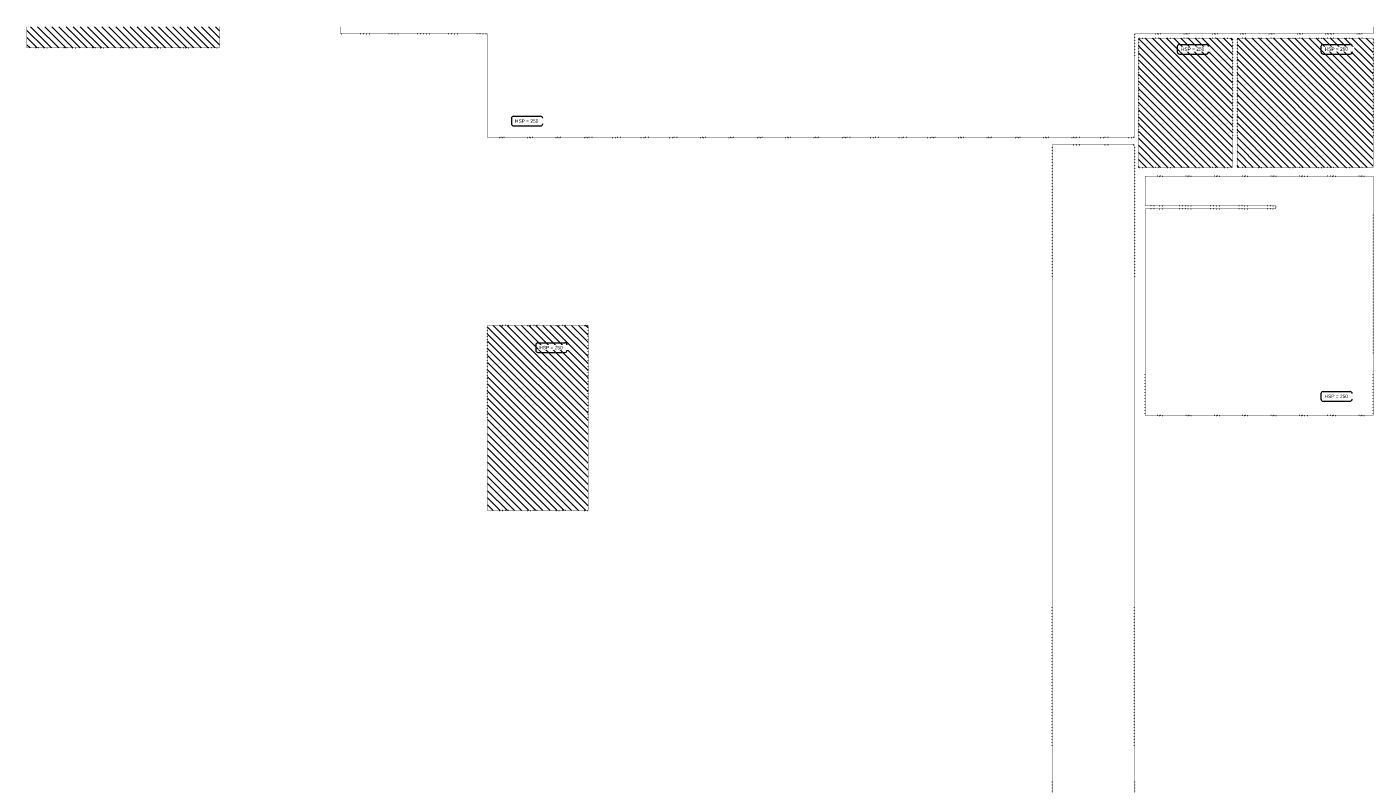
# Model space of a CAD drawing. Header units: millimetres. Extents: x -21522 to 71342, y -39668 to 2056.
# Tile 256 of 256: x 41928 to 71342, y -16251 to 307. Entities that reach past the tile are written whole.
import ezdxf

# ---------------------------------------------------------------- set-up
doc = ezdxf.new("R2010")
doc.units = ezdxf.units.MM
doc.linetypes.add('Contour peu visible', pattern=[4, 0, -4])
doc.layers.add('A-CLNG', color=13, linetype='Continuous', lineweight=13)
doc.layers.add('A-CLNG-IDEN', color=151, linetype='Continuous', lineweight=9)
doc.styles.add('Arial_1', font='arial.ttf', dxfattribs={"height": 75})
pattern_1 = [(135, (53046.72, 0), (-77.78175, -77.78175), [])]

# ---------------------------------------------------------------- blocks, each defined once
blk = doc.blocks.new('HSP_plafond_ - Cadré-862840-00_RDC repérage - Dépendante 2')
at = {"layer": 'A-CLNG-IDEN'}
for p, q in [((-6.86, 1.31), (-6.86, -0.93)), ((-5.86, 2.31), (5.86, 2.31)), ((6.86, 1.31), (6.86, -0.93)), ((-5.86, -1.93), (5.86, -1.93))]:
    blk.add_line(p, q, dxfattribs=at)
for centre, start, end in [((-5.86, 1.31), 90, 180), ((5.86, 1.31), 0, 90), ((-5.86, -0.93), 180, 270), ((5.86, -0.93), 270, 360)]:
    blk.add_arc(centre, 1, start, end, dxfattribs=at)

msp = doc.modelspace()

# ---------------------------------------------------------------- hatches: boundary and pattern name
at = {"layer": 'A-CLNG', "linetype": 'Contour peu visible'}
h = msp.add_hatch(dxfattribs=at)
h.set_pattern_fill('FP_107', color=21, style=0, pattern_type=2)
h.set_pattern_definition(pattern_1)
h.paths.add_polyline_path([(46132.9, -153.1), (46132.9, 307.1), (41927.9, 307.1), (41927.9, -153.1)])
h = msp.add_hatch(dxfattribs=at)
h.set_pattern_fill('FP_107', color=21, style=0, pattern_type=2)
h.set_pattern_definition(pattern_1)
h.paths.add_polyline_path([(68272.9, -2764.4), (68272.9, 59.9), (66218.5, 59.9), (66218.5, -2764.4)])
h = msp.add_hatch(dxfattribs=at)
h.set_pattern_fill('FP_107', color=21, style=0, pattern_type=2)
h.set_pattern_definition(pattern_1)
h.paths.add_polyline_path([(68370.9, 59.9), (68370.9, -2764.4), (71342.4, -2764.4), (71342.4, 59.9)])
h = msp.add_hatch(dxfattribs=at)
h.set_pattern_fill('FP_107', color=21, style=0, pattern_type=2)
h.set_pattern_definition(pattern_1)
h.paths.add_polyline_path([(54188.8, -10268.3), (54188.8, -6222.8), (51992.1, -6222.8), (51992.1, -10268.3)])

# ---------------------------------------------------------------- linework, layer by layer
at = {"layer": 'A-CLNG', "color": 253, "linetype": 'Contour peu visible'}
for p, q in [((41927.9, 307.1), (41927.9, -153.1)), ((41927.9, -153.1), (41927.9, 307.1)), ((46132.9, -153.1), (46132.9, 307.1)), ((46132.9, 307.1), (46132.9, -153.1)), ((48785.7, 307.1), (48785.7, 154.9)), ((48785.7, 154.9), (48785.7, 307.1)), ((71342.4, 157.9), (71342.4, 307.1)), ((71342.4, 307.1), (71342.4, 157.9)), ((48785.7, 154.9), (51992.1, 154.9)), ((51992.1, 154.9), (48785.7, 154.9)), ((51992.1, 154.9), (51992.1, -2113.1)), ((51992.1, -2113.1), (51992.1, 154.9)), ((66128.5, -2113.1), (66128.5, 157.9)), ((66128.5, 157.9), (71342.4, 157.9)), ((71342.4, 157.9), (66128.5, 157.9)), ((66128.5, 157.9), (66128.5, -2113.1)), ((68272.9, 59.9), (66218.5, 59.9)), ((66218.5, 59.9), (66218.5, -2764.4)), ((66218.5, -2764.4), (66218.5, 59.9)), ((66218.5, 59.9), (68272.9, 59.9)), ((68272.9, -2764.4), (68272.9, 59.9)), ((68272.9, 59.9), (68272.9, -2764.4)), ((71342.4, 59.9), (68370.9, 59.9)), ((68370.9, 59.9), (68370.9, -2764.4)), ((68370.9, -2764.4), (68370.9, 59.9)), ((68370.9, 59.9), (71342.4, 59.9)), ((71342.4, -2764.4), (71342.4, 59.9)), ((71342.4, 59.9), (71342.4, -2764.4)), ((41927.9, -153.1), (46132.9, -153.1)), ((46132.9, -153.1), (41927.9, -153.1)), ((51992.1, -2113.1), (66128.5, -2113.1)), ((66128.5, -2113.1), (51992.1, -2113.1)), ((66128.5, -2273.1), (64328.5, -2273.1)), ((64328.5, -2273.1), (64328.5, -20507.6)), ((64328.5, -20507.6), (64328.5, -2273.1)), ((64328.5, -2273.1), (66128.5, -2273.1)), ((66128.5, -20507.6), (66128.5, -2273.1)), ((66128.5, -2273.1), (66128.5, -20507.6)), ((66218.5, -2764.4), (68272.9, -2764.4)), ((68272.9, -2764.4), (66218.5, -2764.4)), ((68370.9, -2764.4), (71342.4, -2764.4)), ((71342.4, -2764.4), (68370.9, -2764.4)), ((71342.4, -2957.4), (66363.5, -2957.4)), ((66363.5, -2957.4), (66363.5, -3602.4)), ((66363.5, -3602.4), (66363.5, -2957.4)), ((66363.5, -2957.4), (71342.4, -2957.4)), ((71342.4, -8192.4), (71342.4, -2957.4)), ((71342.4, -2957.4), (71342.4, -8192.4)), ((66363.5, -3602.4), (69220.5, -3602.4)), ((69220.5, -3602.4), (66363.5, -3602.4)), ((69220.5, -3673.4), (66363.5, -3673.4)), ((66363.5, -3673.4), (66363.5, -8192.4)), ((66363.5, -8192.4), (66363.5, -3673.4)), ((66363.5, -3673.4), (69220.5, -3673.4)), ((69220.5, -3602.4), (69220.5, -3673.4)), ((69220.5, -3673.4), (69220.5, -3602.4)), ((51992.1, -6222.8), (51992.1, -10268.3)), ((54188.8, -6222.8), (51992.1, -6222.8)), ((51992.1, -6222.8), (54188.8, -6222.8)), ((51992.1, -10268.3), (51992.1, -6222.8)), ((54188.8, -10268.3), (54188.8, -6222.8)), ((54188.8, -6222.8), (54188.8, -10268.3)), ((66363.5, -8192.4), (71342.4, -8192.4)), ((71342.4, -8192.4), (66363.5, -8192.4)), ((51992.1, -10268.3), (54188.8, -10268.3)), ((54188.8, -10268.3), (51992.1, -10268.3))]:
    msp.add_line(p, q, dxfattribs=at)

# ---------------------------------------------------------------- block references
at = {"layer": 'A-CLNG-IDEN', "xscale": 49.99999999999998, "yscale": 49.99999999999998, "zscale": 49.99999999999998}
for p in [(67406.5, -189.6), (70547.2, -189.6), (52855.9, -1762.5), (53387.6, -6715.7), (70545.7, -7781.9)]:
    msp.add_blockref('HSP_plafond_ - Cadré-862840-00_RDC repérage - Dépendante 2', p, dxfattribs=at)

# ---------------------------------------------------------------- next in the draw order: texts
at = {"layer": 'A-CLNG-IDEN', "char_height": 75, "width": 625.316, "attachment_point": 1, "style": 'Arial_1', "bg_fill": 3, "box_fill_scale": 1.25, "bg_fill_color": 256, "bg_fill_true_color": 13158600, "bg_fill_transparency": 0}
for insert in [(67144.5, -141.7), (70285.2, -141.7), (52593.9, -1714.6), (53125.6, -6667.8), (70283.7, -7734)]:
    msp.add_mtext('HSP = 250', dxfattribs=dict(at, insert=insert))

doc.saveas('drawing.dxf')
